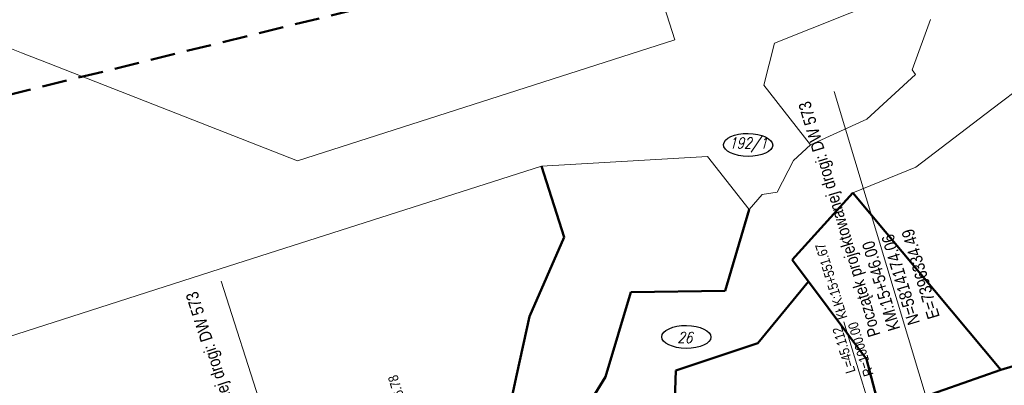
# Model space of a CAD drawing. Header units: metres. Extents: x 7395843 to 7396481, y 5813989 to 5814286.
# Tile 5 of 8: x 7396241 to 7396340, y 5814183 to 5814220. Entities that reach past the tile are written whole.
import ezdxf

# ---------------------------------------------------------------- set-up
doc = ezdxf.new("R2010")
doc.units = ezdxf.units.M
doc.linetypes.add('( Dashed )', pattern=[0.75, 0.5, -0.25])
doc.linetypes.add('EGKK', pattern=[2, 1.5, -0.5])
for name, color, linetype, lineweight in [('!Dr-opisy-geometrii', 7, 'Continuous', 20), ('AKP-Granice działek', 3, 'Continuous', 50), ('AKP-Zasięg aktualizacji map', 152, '( Dashed )', 50), ('AKP_granice_nr', 250, 'Continuous', 18), ('Kontury', 3, 'EGKK', 18)]:
    doc.layers.add(name, color=color, linetype=linetype, lineweight=lineweight)
doc.styles.add('Arial', font='ARIALN.TTF', dxfattribs={"height": 1})
doc.styles.add('ROMANS', font='romans.shx', dxfattribs={"width": 0.8})

msp = doc.modelspace()

# ---------------------------------------------------------------- linework, layer by layer
at = {"layer": '!Dr-opisy-geometrii', "color": 7, "linetype": 'Continuous', "lineweight": 20, "transparency": 33554508}
for p, q in [((7396334.489, 5814174.059), (7396322.933, 5814212.353)), ((7396273.358, 5814155.158), (7396261.082, 5814193.228)), ((7396329.069, 5814172.407), (7396323.919, 5814189.132))]:
    msp.add_line(p, q, dxfattribs=at)
at = {"layer": 'AKP-Granice działek', "linetype": 'Continuous', "transparency": 33554585}
for p, q in [((7396295.69, 5814197.69), (7396293.4, 5814204.85)), ((7396318.69, 5814195.4), (7396324.84, 5814202.15)), ((7396324.84, 5814202.15), (7396339.76, 5814184.32)), ((7396311.93, 5814192.26), (7396314.38, 5814200.46)), ((7396292.19, 5814189.67), (7396295.69, 5814197.69)), ((7396320.34, 5814193.2), (7396318.69, 5814195.4)), ((7396320.34, 5814193.2), (7396315.23, 5814186.99)), ((7396326.2, 5814185.38), (7396320.34, 5814193.2)), ((7396299.87, 5814183.59), (7396302.44, 5814192.14)), ((7396302.44, 5814192.14), (7396311.93, 5814192.26)), ((7396290.93, 5814183.88), (7396292.19, 5814189.67)), ((7396339.76, 5814184.32), (7396357.17, 5814189.52)), ((7396315.23, 5814186.99), (7396306.96, 5814184.23)), ((7396327.61, 5814180.07), (7396326.2, 5814185.38)), ((7396289.93, 5814179.32), (7396290.93, 5814183.88)), ((7396306.96, 5814184.23), (7396306.75, 5814177.07)), ((7396339.76, 5814184.32), (7396327.61, 5814180.07)), ((7396297.69, 5814180.09), (7396299.87, 5814183.59))]:
    msp.add_line(p, q, dxfattribs=at)
at = {"layer": 'AKP-Zasięg aktualizacji map', "ltscale": 5, "transparency": 33554508}
msp.add_line((7396203.015, 5814202.995), (7396386.17, 5814248.1), dxfattribs=at)
at = {"layer": 'AKP_granice_nr', "color": 3, "lineweight": 25, "transparency": 33554508}
msp.add_ellipse((7396314.263, 5814206.976), major_axis=(2.484, -0.025), ratio=0.465622, dxfattribs=at)
at = {"layer": 'AKP_granice_nr', "color": 150, "lineweight": 25, "transparency": 33554687}
msp.add_ellipse((7396308.027, 5814187.62), major_axis=(2.484, -0.025), ratio=0.465622, dxfattribs=at)
at = {"layer": 'AKP_granice_nr', "color": 150, "lineweight": 25}
msp.add_ellipse((7396308.027, 5814187.62), major_axis=(2.484, -0.025), ratio=0.465622, dxfattribs=at)
msp.add_ellipse((7396308.027, 5814187.62), major_axis=(2.484, -0.025), ratio=0.465622, dxfattribs=at)
msp.add_ellipse((7396308.027, 5814187.62), major_axis=(2.484, -0.025), ratio=0.465622, dxfattribs=at)
at = {"layer": 'Kontury', "linetype": 'Continuous', "transparency": 33554508}
for p, q in [((7396356.29, 5814232.97), (7396316.91, 5814217.22)), ((7396306.86, 5814217.58), (7396302.73, 5814230.43)), ((7396232.5, 5814219.58), (7396240.95, 5814216.25)), ((7396330.83, 5814214.55), (7396332.66, 5814219.61)), ((7396268.78, 5814205.37), (7396306.86, 5814217.58)), ((7396316.91, 5814217.22), (7396315.84, 5814213)), ((7396347.88, 5814217.44), (7396338.86, 5814210.57)), ((7396240.95, 5814216.25), (7396243.62, 5814215.21)), ((7396243.62, 5814215.21), (7396268.78, 5814205.37)), ((7396331.16, 5814214.07), (7396330.83, 5814214.55)), ((7396326.25, 5814209.58), (7396331.16, 5814214.07)), ((7396315.84, 5814213), (7396320.57, 5814207)), ((7396338.86, 5814210.57), (7396331.19, 5814204.73)), ((7396320.57, 5814207), (7396326.25, 5814209.58)), ((7396320.57, 5814207), (7396318.83, 5814205.42)), ((7396310.16, 5814205.8), (7396293.4, 5814204.85)), ((7396314.38, 5814200.46), (7396310.16, 5814205.8)), ((7396293.4, 5814204.85), (7396261, 5814194.47)), ((7396318.83, 5814205.42), (7396317.18, 5814202.23)), ((7396331.19, 5814204.73), (7396324.84, 5814202.15)), ((7396315.68, 5814201.99), (7396314.38, 5814200.46)), ((7396317.18, 5814202.23), (7396315.68, 5814201.99)), ((7396261, 5814194.47), (7396232.42, 5814185.34))]:
    msp.add_line(p, q, dxfattribs=at)

# ---------------------------------------------------------------- texts
at = {"layer": '!Dr-opisy-geometrii', "transparency": 33554508, "style": 'Arial'}
for s, insert, char_height, attachment_point, rotation in [('Początek projektowanej drogi: DW 573\\PKM:15+546.00\\PN=5814174.06\\PE=7396334.49', (7396333.631, 5814189.667), 1.25, 7, 106.79238), ('KŁK:15+551.67', (7396323.827, 5814189.43), 1, 4, 107.11703), ('Koniec projektowanej drogi: DW 573\\PKM:15+609.99\\PN=5814155.16\\PE=7396273.36', (7396271.743, 5814172.183), 1.25, 7, 107.87378), ('R=1000.00', (7396324.309, 5814188.925), 1, 3, 107.11703), ('L=45.112', (7396323.712, 5814188.741), 1, 9, 107.11703), ('PŁK:15+596.78', (7396280.713, 5814176.153), 1, 4, 107.11703)]:
    msp.add_mtext(s, dxfattribs=dict(at, insert=insert, char_height=char_height, attachment_point=attachment_point, rotation=rotation))
at = {"layer": 'AKP_granice_nr', "color": 3, "lineweight": 25, "transparency": 33554508, "insert": (7396312.345, 5814207.734), "char_height": 1.1, "attachment_point": 1, "rotation": 359.42611, "style": 'ROMANS'}
msp.add_mtext_dynamic_manual_height_columns('\\pxql;{\\Q15;192/1}', width=8.08418, gutter_width=1, heights=[0], dxfattribs=at)
at = {"layer": 'AKP_granice_nr', "color": 150, "lineweight": 25, "transparency": 33554687, "insert": (7396307.131, 5814188.121), "char_height": 1.1, "attachment_point": 1, "rotation": 359.42611, "style": 'ROMANS'}
msp.add_mtext_dynamic_manual_height_columns('\\pxql;{\\Q15;26}', width=8.08418, gutter_width=1, heights=[0], dxfattribs=at)
at = {"layer": 'AKP_granice_nr', "color": 150, "lineweight": 25, "insert": (7396307.131, 5814188.121), "char_height": 1.1, "attachment_point": 1, "rotation": 359.42611, "style": 'ROMANS'}
msp.add_mtext_dynamic_manual_height_columns('\\pxql;{\\Q15;26}', width=8.08418, gutter_width=1, heights=[0], dxfattribs=at)
msp.add_mtext_dynamic_manual_height_columns('\\pxql;{\\Q15;26}', width=8.08418, gutter_width=1, heights=[0], dxfattribs=at)
msp.add_mtext_dynamic_manual_height_columns('\\pxql;{\\Q15;26}', width=8.08418, gutter_width=1, heights=[0], dxfattribs=at)

doc.saveas('drawing.dxf')
